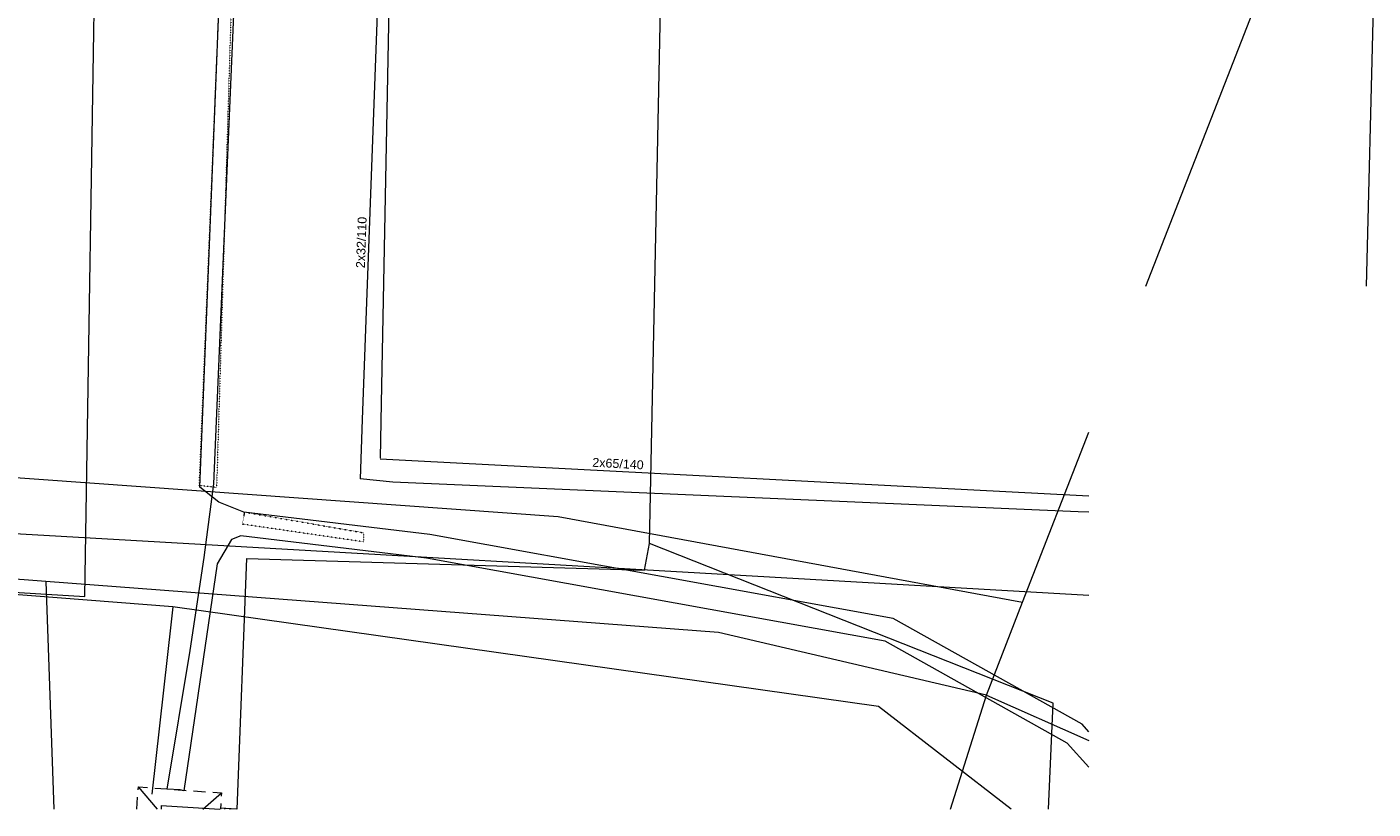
# Model space of a CAD drawing. Header units: millimetres. Extents: x -44464 to 876817, y -113448 to 101820.
# Tile 2 of 21: x -21074 to 1520, y -15552 to -2419. Entities that reach past the tile are written whole.
import ezdxf

# ---------------------------------------------------------------- set-up
doc = ezdxf.new("R2010")
doc.units = ezdxf.units.MM
doc.header["$MEASUREMENT"] = 0
doc.linetypes.add('Tečkovaná S', pattern=[1.15, 0.3, -0.85])
doc.linetypes.add('Čárkovaná', pattern=[325, 200, -125])
for name, color, linetype in [('1._POHLED ZÁPADNÍ_2_BT_ortho', 7, 'Continuous'), ('1._POHLED ZÁPADNÍ_2_Situace - terén', 7, 'Continuous'), ('1._POHLED ZÁPADNÍ_2_TZB - elektroinstalace', 7, 'Continuous'), ('1._POHLED ZÁPADNÍ_2_TZB - horkovod', 7, 'Continuous'), ('1._POHLED ZÁPADNÍ_2_TZB - kanalizace', 7, 'Continuous'), ('1._POHLED ZÁPADNÍ_2_TZB - voda', 7, 'Continuous')]:
    doc.layers.add(name, color=color, linetype=linetype)
doc.styles.add('GENEROVANÝ_STYL_1', font='txt')
doc.linetypes.add('Elektřina - Elektrické vedení NN', pattern='A,0,[6,C.4 Situační výkres POV1.Shx,S=0.238095,R=0,X=0,Y=0.001199],-33,0', length=33)
doc.linetypes.add('Elektřina - Sdělovací kabely - CETIN', pattern='A,0,[7,C.4 Situační výkres POV1.Shx,S=0.238095,R=0,X=0,Y=-3.25261e-19],-33,0', length=33)
doc.linetypes.add('kanalizace - jednotná', pattern='A,0,[4,C.4 Situační výkres POV1.Shx,S=0.587302,R=0,X=-0.004,Y=0],-78,0', length=78)
doc.linetypes.add('Křížky', pattern='A,0,[8,C.4 Situační výkres POV1.Shx,S=0.128968,R=0,X=0,Y=0],-16.25,0', length=16.25)
doc.linetypes.add('vodovod - pitná voda', pattern='A,0,[2,C.4 Situační výkres POV1.Shx,S=0.238662,R=0,X=-7.14286e-05,Y=-0.0005],-33,0', length=33)

msp = doc.modelspace()

# ---------------------------------------------------------------- hatches: boundary and pattern name
at = {"layer": '1._POHLED ZÁPADNÍ_2_Situace - terén', "linetype": 'Continuous', "lineweight": 13, "true_color": 0xaaaaaa}
h = msp.add_hatch(dxfattribs=at)
h.set_pattern_fill('Cihla_plná_0002', color=253, style=0, pattern_type=2)
h.set_pattern_definition([(45, (-7e-12, 0), (-45.96194, 45.96194), [])])
h.paths.add_polyline_path([(-17827, -15552), (-17556, -15552), (-17826, -15536)])

# ---------------------------------------------------------------- linework, layer by layer
at = {"layer": '1._POHLED ZÁPADNÍ_2_BT_ortho', "color": 142, "linetype": 'Continuous', "lineweight": 20, "true_color": 0x0080c0, "flags": 128}
for points in [[(-2295, -6774), (-142, -1249)], [(-44464, -8319), (-12160, -10638)], [(-4362, -12080), (-3249, -9224)], [(-12160, -10638), (-4362, -12080)], [(-20757, -11729), (-29111, -11095)], [(-4968, -13637), (-9467, -12587), (-20757, -11729)], [(-20757, -11729), (-20621, -15552)], [(-4968, -13637), (-4362, -12080)], [(-5571, -15552), (-4968, -13637)], [(-4968, -13637), (-3249, -14400)], [(-18820, -15492), (-18823, -15552)], [(-18820, -15492), (-17835, -15552)]]:
    msp.add_lwpolyline(points, dxfattribs=at)
at = {"layer": '1._POHLED ZÁPADNÍ_2_Situace - terén', "color": 7, "linetype": 'Continuous', "lineweight": 13, "flags": 128}
msp.add_lwpolyline([(-17556, -15552), (-17826, -15536), (-17827, -15552)], dxfattribs=at)
at = {"layer": '1._POHLED ZÁPADNÍ_2_TZB - elektroinstalace', "color": 8, "linetype": 'Elektřina - Elektrické vedení NN', "lineweight": 20, "flags": 128}
for points in [[(-3249, -14846), (-3617, -14446), (-6672, -12732), (-14369, -11339), (-17483, -10966), (-17640, -11026), (-17883, -11436), (-18441, -15248), (-18503, -15231), (-18719, -15219), (-18332, -12889), (-18101, -11326), (-17940, -10094), (-17576, -1547), (-17261, 194)], [(-3249, -14255), (-3365, -14129), (-6534, -12351), (-14311, -10942), (-17434, -10569), (-17856, -10401), (-18171, -10146), (-17836, -1725), (-17513, 195)], [(-18882, -15552), (-19204, -15180)], [(-18121, -15552), (-17808, -15281)]]:
    msp.add_lwpolyline(points, dxfattribs=at)
at = {"layer": '1._POHLED ZÁPADNÍ_2_TZB - elektroinstalace', "color": 8, "linetype": 'Elektřina - Sdělovací kabely - CETIN', "lineweight": 20, "flags": 128}
for points in [[(-10626, -11091), (-10402, -198)], [(-44464, -10451), (-41629, -10676), (-20102, -11982), (-19918, -393), (-16338, -277)], [(-17546, -15552), (-17383, -11343), (-10709, -11542), (-10626, -11091)], [(-3927, -15552), (-3847, -13775), (-10626, -11091)]]:
    msp.add_lwpolyline(points, dxfattribs=at)
at = {"layer": '1._POHLED ZÁPADNÍ_2_TZB - elektroinstalace', "color": 8, "linetype": 'Tečkovaná S', "lineweight": 20, "flags": 128}
for points in [[(-17891, -10153), (-18181, -10119), (-17836, -1725), (-17634, -1672)], [(-15428, -11065), (-17459, -10768), (-17417, -10567), (-15427, -10912)]]:
    msp.add_lwpolyline(points, close=True, dxfattribs=at)
at = {"layer": '1._POHLED ZÁPADNÍ_2_TZB - elektroinstalace', "color": 8, "linetype": 'Čárkovaná', "lineweight": 20, "flags": 128}
msp.add_lwpolyline([(-19231, -15552), (-19204, -15180), (-17808, -15281), (-17827, -15552)], dxfattribs=at)
at = {"layer": '1._POHLED ZÁPADNÍ_2_TZB - horkovod', "color": 8, "linetype": 'Křížky', "lineweight": 20, "flags": 128}
for points in [[(-15114, 90), (-15192, -2045), (-15445, -9013), (-15481, -10007)], [(-14955, 89), (-14998, -2092), (-15129, -8738), (-15148, -9662)], [(-15148, -9669), (-14616, -9697), (-3249, -10292)], [(-3249, -10567), (-3429, -10559), (-14933, -10066), (-15481, -10007)]]:
    msp.add_lwpolyline(points, dxfattribs=at)
at = {"layer": '1._POHLED ZÁPADNÍ_2_TZB - kanalizace', "color": 8, "linetype": 'kanalizace - jednotná', "lineweight": 20, "flags": 128}
for points in [[(1520, -2095), (1403, -6774)], [(-44464, -9305), (-23528, -10796), (-3249, -11962)]]:
    msp.add_lwpolyline(points, dxfattribs=at)
at = {"layer": '1._POHLED ZÁPADNÍ_2_TZB - voda', "color": 8, "linetype": 'vodovod - pitná voda', "lineweight": 20, "flags": 128}
for points in [[(-4553, -15552), (-6782, -13829), (-18627, -12157), (-31425, -11160)], [(-18627, -12157), (-18654, -12411), (-18977, -15303)]]:
    msp.add_lwpolyline(points, dxfattribs=at)

# ---------------------------------------------------------------- texts
at = {"layer": '1._POHLED ZÁPADNÍ_2_TZB - horkovod', "color": 253, "linetype": 'Continuous', "lineweight": 13, "char_height": 150, "attachment_point": 7, "style": 'GENEROVANÝ_STYL_1'}
for s, insert, rotation in [('\\A1;{\\pql;\\fArial|b0|i0|c238|p38;2x32/110}', (-15401, -6472), 87.9185), ('\\A1;{\\pql;\\fArial|b0|i0|c238|p38;2x65/140}', (-11588, -9806), 357.0034)]:
    msp.add_mtext(s, dxfattribs=dict(at, insert=insert, rotation=rotation))

doc.saveas('drawing.dxf')
